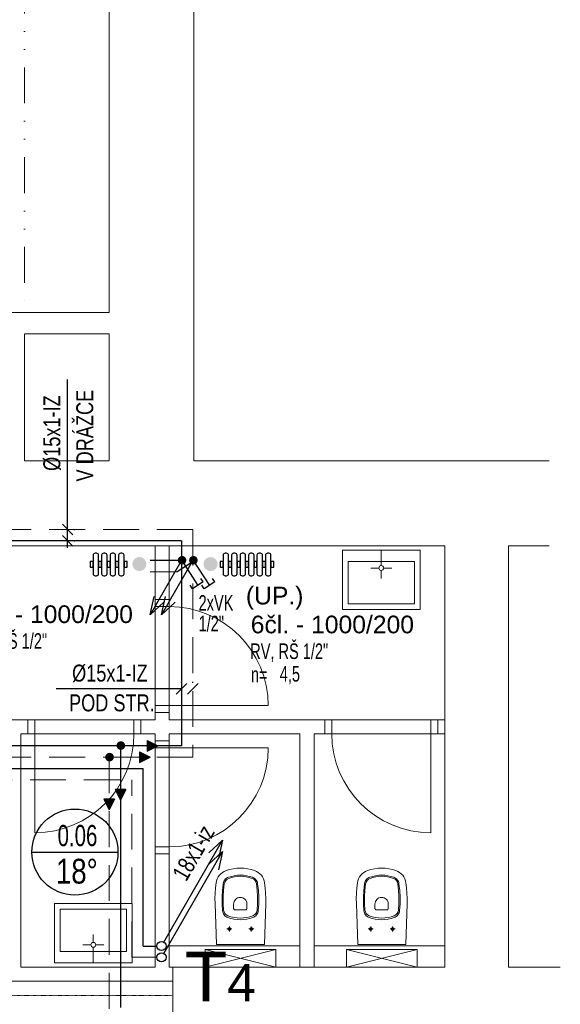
# Model space of a CAD drawing. Header units: millimetres. Extents: x 2424458 to 5109721, y -2781114 to -1335434.
# Tile 43 of 59: x 2571247 to 2575073, y -1390465 to -1383500. Entities that reach past the tile are written whole.
import ezdxf
from ezdxf.enums import TextEntityAlignment as Align

# ---------------------------------------------------------------- set-up
doc = ezdxf.new("R2010")
doc.units = ezdxf.units.MM
doc.header["$LTSCALE"] = 20
doc.header["$MEASUREMENT"] = 0
for name, pattern in [('Carkovana', [0.21, 0.15, -0.06]), ('Cerchovana 2 tecky', [0.33, 0.15, -0.06, 0, -0.06, 0, -0.06]), ('DASHED', [19.05, 12.7, -6.35]), ('DIVIDE', [31.75, 12.7, -6.35, 0, -6.35, 0, -6.35])]:
    doc.linetypes.add(name, pattern=pattern)
for name, color, linetype in [('ARMATURY', 2, 'Continuous'), ('KANALIZACE STÁV.', 2, 'Continuous'), ('KOTY', 2, 'Continuous'), ('ROZVODY', 6, 'Continuous'), ('slepák', 8, 'Continuous'), ('TZB_TOP rozvody', 6, 'Continuous'), ('UT', 6, 'Continuous'), ('Čísla místností', 7, 'Continuous')]:
    doc.layers.add(name, color=color, linetype=linetype)
doc.layers.add('TZB TEXT', color=3, linetype='Continuous', lineweight=18)
doc.styles.add('ARIEL', font='ARIAL.TTF')
doc.styles.add('ROMAN', font='ic-romans.shx')
doc.styles.add('ROMANS', font='ic-romans.shx', dxfattribs={"width": 0.8})
doc.styles.get("Standard").update_dxf_attribs({"font": 'ic-romans.shx', "width": 0.8})
doc.dimstyles.new('M50', dxfattribs={"dimtxt": 100, "dimasz": 60, "dimexe": 50, "dimexo": 150, "dimgap": 100, "dimtad": 1, "dimdec": 0, "dimzin": 0, "dimdsep": 46, "dimtxsty": 'Standard', "dimblk1": 'OBLIQUE', "dimblk2": 'OBLIQUE', "dimsah": 1, "dimcen": 0.09, "dimdle": 50, "dimclrd": 256, "dimclre": 256, "dimclrt": 256, "dimadec": 0, "dimazin": 0, "dimtfac": 1, "dimtdec": 0, "dimtofl": 0, "dimtmove": 1, "dimatfit": 3, "dimldrblk": 'OBLIQUE', "dimfxl": 1, "dimarcsym": 0})

# ---------------------------------------------------------------- blocks, each defined once
blk = doc.blocks.new('_OBLIQUE')
at = {"color": 0, "linetype": 'ByBlock'}
blk.add_line((-0.5, -0.5), (0.5, 0.5), dxfattribs=at)
blk = doc.blocks.new('*D792')
at = {"layer": 'Defpoints', "color": 0}
for p in [(2572392.7, -1388237.8), (2572472.7, -1388234.4), (2572472.7, -1388240.1)]:
    blk.add_point(p, dxfattribs=at)
at = {"layer": 'KOTY', "linetype": 'Continuous', "lineweight": -2}
for p, q in [((2572392.7, -1388187.8), (2572392.7, -1388184.4)), ((2572472.7, -1388190.1), (2572472.7, -1388184.4)), ((2572392.7, -1388234.4), (2571506.5, -1388234.4))]:
    blk.add_line(p, q, dxfattribs=at)
at = {"layer": 'KOTY', "lineweight": -2, "xscale": 75, "yscale": 75, "zscale": 75}
blk.add_blockref('_OBLIQUE', (2572392.7, -1388234.4), dxfattribs=at)
at = {"layer": 'KOTY', "lineweight": -2, "xscale": 75, "yscale": 75, "zscale": 75, "rotation": 180}
blk.add_blockref('_OBLIQUE', (2572472.7, -1388234.4), dxfattribs=at)
at = {"layer": 'KOTY', "lineweight": -3, "insert": (2571885.6, -1388124.4), "char_height": 120, "attachment_point": 5, "style": 'ROMANS'}
blk.add_mtext('%%c15x1-IZ', dxfattribs=at)
blk = doc.blocks.new('B')
at = {"layer": 'TZB_TOP rozvody', "lineweight": -3, "ltscale": 200}
blk.add_hatch(color=3, dxfattribs=at).paths.add_polyline_path([(32.4, 1.9, 1), (-28.8, 1.9, 1)])
blk.add_hatch(color=3, dxfattribs=at).paths.add_polyline_path([(32.4, 1.9, 1), (-28.8, 1.9, 1)])
blk = doc.blocks.new('*U789')
at = {"color": 0, "linetype": 'ByBlock', "lineweight": -2}
for p, q in [((0, 0), (140, 0)), ((140, 30), (120, 30)), ((140, 30), (140, -30)), ((140, -30), (120, -30))]:
    blk.add_line(p, q, dxfattribs=at)
blk = doc.blocks.new('*D805')
at = {"layer": 'Defpoints', "color": 0}
for p in [(2571581, -1387106.3), (2571586.8, -1387106.3), (2571583.3, -1387186.3)]:
    blk.add_point(p, dxfattribs=at)
at = {"layer": 'KOTY', "linetype": 'Continuous', "lineweight": -2}
for p, q in [((2571586.8, -1387106.3), (2571586.8, -1386045.4)), ((2571586.8, -1387236.3), (2571586.8, -1387056.3)), ((2571631, -1387106.3), (2571636.8, -1387106.3)), ((2571633.3, -1387186.3), (2571636.8, -1387186.3))]:
    blk.add_line(p, q, dxfattribs=at)
at = {"layer": 'KOTY', "lineweight": -2, "xscale": 75, "yscale": 75, "zscale": 75}
for p, rotation in [((2571586.8, -1387106.3), 270), ((2571586.8, -1387186.3), 90)]:
    blk.add_blockref('_OBLIQUE', p, dxfattribs=dict(at, rotation=rotation))
at = {"layer": 'KOTY', "lineweight": -3, "insert": (2571476.8, -1386424.6), "char_height": 120, "attachment_point": 5, "rotation": 90, "style": 'ROMANS'}
blk.add_mtext('%%c15x1-IZ', dxfattribs=at)
blk = doc.blocks.new('*U408', base_point=(16994.7, 17725.8))
at = {"linetype": 'ByBlock', "ltscale": 20}
blk.add_hatch(color=0, dxfattribs=at).paths.add_polyline_path([(16994.7, 17688.3), (17069.7, 17725.8), (16994.7, 17763.3)])
at = {"color": 0, "linetype": 'ByBlock', "lineweight": -2, "ltscale": 20}
for p, q in [((16994.7, 17688.3), (16994.7, 17763.3)), ((16994.7, 17763.3), (17069.7, 17725.8)), ((16994.7, 17688.3), (17069.7, 17725.8))]:
    blk.add_line(p, q, dxfattribs=at)

msp = doc.modelspace()

# ---------------------------------------------------------------- hatches: boundary and pattern name
at = {"layer": 'UT'}
for points in [[(2572094.2, -1387400.9, 1), (2572094.2, -1387300.9, 1)], [(2572597.7, -1387400.9, 1), (2572597.7, -1387300.9, 1)]]:
    msp.add_hatch(color=3, dxfattribs=at).paths.add_polyline_path(points)

# ---------------------------------------------------------------- linework, layer by layer
at = {"layer": 'KANALIZACE STÁV.', "linetype": 'Continuous'}
for p, q in [((2572378.5, -1387349.3), (2572170.4, -1387709.6)), ((2572458.5, -1387349.3), (2572250.4, -1387709.6)), ((2572170.4, -1387709.6), (2572199.5, -1387580.8)), ((2572250.4, -1387709.6), (2572279.5, -1387580.8)), ((2572170.4, -1387709.6), (2572267.5, -1387620)), ((2572250.4, -1387709.6), (2572347.5, -1387620)), ((2572266.9, -1390025.5), (2572683, -1389304.9)), ((2572683, -1389304.9), (2572585.9, -1389394.5)), ((2572683, -1389304.9), (2572653.9, -1389433.7)), ((2572266.9, -1390105.5), (2572683, -1389384.9)), ((2572683, -1389384.9), (2572585.9, -1389474.5)), ((2572683, -1389384.9), (2572653.9, -1389513.7))]:
    msp.add_line(p, q, dxfattribs=at)
at = {"layer": 'ROZVODY', "color": 2, "linetype": 'Continuous'}
for centre in [(2572250.7, -1390052.7), (2572250.7, -1390132.7)]:
    msp.add_circle(centre, 32.2, dxfattribs=at)
at = {"layer": 'slepák', "linetype": 'DIVIDE', "lineweight": 13, "transparency": 33554687}
msp.add_line((2571280.7, -1380661.7), (2571280.7, -1385571.7), dxfattribs=at)
at = {"layer": 'slepák', "linetype": 'Continuous', "lineweight": 13, "transparency": 33554687}
for p, q in [((2571880.7, -1380661.7), (2571880.7, -1385571.7)), ((2572480.7, -1380661.7), (2572480.7, -1386621.7)), ((2571880.7, -1385571.7), (2571130.7, -1385571.7)), ((2572480.7, -1386621.7), (2574993.7, -1386621.7)), ((2569135.7, -1387221.7), (2574255.7, -1387221.7)), ((2569135.7, -1387221.7), (2574255.7, -1387221.7)), ((2572205.7, -1387221.7), (2572205.7, -1387601.7)), ((2572205.7, -1387221.7), (2572305.7, -1387221.7)), ((2572205.7, -1387221.7), (2572205.7, -1387601.7)), ((2572205.7, -1387221.7), (2572305.7, -1387221.7)), ((2572305.7, -1387221.7), (2572305.7, -1387601.7)), ((2572305.7, -1387221.7), (2572305.7, -1387601.7)), ((2573530.4, -1387251.7), (2574081.1, -1387251.7)), ((2573530.4, -1387251.7), (2573530.4, -1387671.7)), ((2573805.7, -1387361.7), (2573805.7, -1387251.7)), ((2574081.1, -1387251.7), (2574081.1, -1387595.7)), ((2574081.1, -1387251.7), (2574081.1, -1387671.7)), ((2574255.7, -1390201.7), (2574255.7, -1387221.7)), ((2574255.7, -1390201.7), (2574255.7, -1387221.7)), ((2574705.7, -1390201.7), (2574705.7, -1387221.7)), ((2574705.7, -1387221.7), (2574993.7, -1387221.7)), ((2573570.4, -1387331.7), (2573570.4, -1387631.7)), ((2574041.1, -1387331.7), (2573570.4, -1387331.7)), ((2573788.5, -1387378.9), (2573731.8, -1387378.9)), ((2573822.9, -1387378.9), (2573879.6, -1387378.9)), ((2574041.1, -1387631.7), (2574041.1, -1387331.7)), ((2573805.7, -1387396.1), (2573805.7, -1387452.8)), ((2572205.7, -1387601.7), (2572305.7, -1387601.7)), ((2572205.7, -1387601.7), (2572305.7, -1387601.7)), ((2572205.7, -1387601.7), (2572205.7, -1388401.7)), ((2572305.7, -1387601.7), (2572305.7, -1388401.7)), ((2572205.7, -1387651.7), (2572305.7, -1387651.7)), ((2574081.1, -1387671.7), (2573530.4, -1387671.7)), ((2573570.4, -1387631.7), (2574041.1, -1387631.7)), ((2573005.7, -1388351.7), (2572205.7, -1388351.7)), ((2572205.7, -1388401.7), (2572305.7, -1388401.7)), ((2572205.7, -1388401.7), (2572205.7, -1388451.7)), ((2572205.7, -1388401.7), (2572305.7, -1388401.7)), ((2572205.7, -1388401.7), (2572205.7, -1388451.7)), ((2572305.7, -1388401.7), (2572305.7, -1388451.7)), ((2572305.7, -1388401.7), (2572305.7, -1388451.7)), ((2571305.7, -1388451.7), (2570005.7, -1388451.7)), ((2571305.7, -1388451.7), (2570005.7, -1388451.7)), ((2571305.7, -1388451.7), (2571305.7, -1388551.7)), ((2572105.7, -1388451.7), (2571305.7, -1388451.7)), ((2571305.7, -1388451.7), (2571305.7, -1388551.7)), ((2571355.7, -1389251.7), (2571355.7, -1388451.7)), ((2572055.7, -1388451.7), (2572055.7, -1388551.7)), ((2572105.7, -1388551.7), (2572105.7, -1388451.7)), ((2572205.7, -1388451.7), (2572105.7, -1388451.7)), ((2572105.7, -1388551.7), (2572105.7, -1388451.7)), ((2572205.7, -1388451.7), (2572105.7, -1388451.7)), ((2573405.7, -1388451.7), (2572305.7, -1388451.7)), ((2573405.7, -1388451.7), (2572305.7, -1388451.7)), ((2573405.7, -1388551.7), (2573405.7, -1388451.7)), ((2573405.7, -1388551.7), (2573405.7, -1388451.7)), ((2573405.7, -1388451.7), (2573405.7, -1388451.7)), ((2573405.7, -1388451.7), (2573405.7, -1388451.7)), ((2573405.7, -1388451.7), (2573405.7, -1388451.7)), ((2573405.7, -1388451.7), (2573405.7, -1388451.7)), ((2573405.7, -1388451.7), (2574205.7, -1388451.7)), ((2573455.7, -1388451.7), (2573455.7, -1388551.7)), ((2574155.7, -1389251.7), (2574155.7, -1388451.7)), ((2574205.7, -1388551.7), (2574205.7, -1388451.7)), ((2574205.7, -1388451.7), (2574255.7, -1388451.7)), ((2574205.7, -1388551.7), (2574205.7, -1388451.7)), ((2574205.7, -1388451.7), (2574255.7, -1388451.7)), ((2574255.7, -1388451.7), (2574255.7, -1388551.7)), ((2574255.7, -1388451.7), (2574255.7, -1388551.7)), ((2571255.7, -1388551.7), (2571255.7, -1390201.7)), ((2571305.7, -1388551.7), (2571255.7, -1388551.7)), ((2571255.7, -1388551.7), (2571255.7, -1390201.7)), ((2571305.7, -1388551.7), (2571255.7, -1388551.7)), ((2572105.7, -1388551.7), (2571305.7, -1388551.7)), ((2572205.7, -1388551.7), (2572105.7, -1388551.7)), ((2572205.7, -1388551.7), (2572105.7, -1388551.7)), ((2572205.7, -1388601.7), (2572205.7, -1388551.7)), ((2572205.7, -1388601.7), (2572205.7, -1388551.7)), ((2572305.7, -1388601.7), (2572305.7, -1388551.7)), ((2572305.7, -1388551.7), (2573230.7, -1388551.7)), ((2572305.7, -1388601.7), (2572305.7, -1388551.7)), ((2572305.7, -1388551.7), (2573230.7, -1388551.7)), ((2573230.7, -1388551.7), (2573230.7, -1390201.7)), ((2573230.7, -1388551.7), (2573230.7, -1390201.7)), ((2573330.7, -1388551.7), (2573405.7, -1388551.7)), ((2573330.7, -1388551.7), (2573330.7, -1390201.7)), ((2573330.7, -1388551.7), (2573405.7, -1388551.7)), ((2573330.7, -1388551.7), (2573330.7, -1390201.7)), ((2573405.7, -1388551.7), (2574205.7, -1388551.7)), ((2574205.7, -1388551.7), (2574255.7, -1388551.7)), ((2574205.7, -1388551.7), (2574255.7, -1388551.7)), ((2572305.7, -1388601.7), (2572205.7, -1388601.7)), ((2572305.7, -1388601.7), (2572205.7, -1388601.7)), ((2572205.7, -1389401.7), (2572205.7, -1388601.7)), ((2572305.7, -1389401.7), (2572305.7, -1388601.7)), ((2573005.7, -1388651.7), (2572205.7, -1388651.7)), ((2572205.7, -1389351.7), (2572305.7, -1389351.7)), ((2572305.7, -1389401.7), (2572205.7, -1389401.7)), ((2572205.7, -1389401.7), (2572205.7, -1390201.7)), ((2572305.7, -1389401.7), (2572205.7, -1389401.7)), ((2572205.7, -1389401.7), (2572205.7, -1390201.7)), ((2572305.7, -1389401.7), (2572305.7, -1390201.7)), ((2572305.7, -1389401.7), (2572305.7, -1390201.7)), ((2572652, -1389564.1), (2572660.4, -1389552.2)), ((2572660.4, -1389552.2), (2572670.5, -1389541.5)), ((2572670.5, -1389541.5), (2572681.8, -1389532.3)), ((2572681.8, -1389532.3), (2572694.3, -1389524.8)), ((2572694.3, -1389524.8), (2572707.8, -1389519)), ((2572707.8, -1389519), (2572732.4, -1389511.5)), ((2572732.4, -1389511.5), (2572757.6, -1389506.1)), ((2572757.6, -1389506.1), (2572783.2, -1389502.8)), ((2572766, -1389555.4), (2572787.4, -1389552.7)), ((2572783.2, -1389502.8), (2572809, -1389501.8)), ((2572787.4, -1389552.7), (2572808.9, -1389551.8)), ((2572809, -1389501.8), (2572808.4, -1389501.6)), ((2572808.4, -1389501.6), (2572834.1, -1389502.7)), ((2572808.9, -1389551.8), (2572830.5, -1389552.7)), ((2572830.5, -1389552.7), (2572851.8, -1389555.4)), ((2572834.1, -1389502.7), (2572859.7, -1389505.9)), ((2572859.7, -1389505.9), (2572884.9, -1389511.3)), ((2572884.9, -1389511.3), (2572909.6, -1389518.8)), ((2572909.6, -1389518.8), (2572923.1, -1389524.6)), ((2572923.1, -1389524.6), (2572935.7, -1389532.1)), ((2572935.7, -1389532.1), (2572947.2, -1389541.3)), ((2572947.2, -1389541.3), (2572957.3, -1389552)), ((2572957.3, -1389552), (2572965.8, -1389563.9)), ((2573652, -1389564.1), (2573660.4, -1389552.2)), ((2573660.4, -1389552.2), (2573670.5, -1389541.5)), ((2573670.5, -1389541.5), (2573681.8, -1389532.3)), ((2573681.8, -1389532.3), (2573694.3, -1389524.8)), ((2573694.3, -1389524.8), (2573707.8, -1389519)), ((2573707.8, -1389519), (2573732.4, -1389511.5)), ((2573732.4, -1389511.5), (2573757.6, -1389506.1)), ((2573757.6, -1389506.1), (2573783.2, -1389502.8)), ((2573766, -1389555.4), (2573787.4, -1389552.7)), ((2573783.2, -1389502.8), (2573809, -1389501.8)), ((2573787.4, -1389552.7), (2573808.9, -1389551.8)), ((2573809, -1389501.8), (2573808.4, -1389501.6)), ((2573808.4, -1389501.6), (2573834.1, -1389502.7)), ((2573808.9, -1389551.8), (2573830.5, -1389552.7)), ((2573830.5, -1389552.7), (2573851.8, -1389555.4)), ((2573834.1, -1389502.7), (2573859.7, -1389505.9)), ((2573859.7, -1389505.9), (2573884.9, -1389511.3)), ((2573884.9, -1389511.3), (2573909.6, -1389518.8)), ((2573909.6, -1389518.8), (2573923.1, -1389524.6)), ((2573923.1, -1389524.6), (2573935.7, -1389532.1)), ((2573935.7, -1389532.1), (2573947.2, -1389541.3)), ((2573947.2, -1389541.3), (2573957.3, -1389552)), ((2573957.3, -1389552), (2573965.8, -1389563.9)), ((2572632.9, -1389641.8), (2572637.3, -1389605.1)), ((2572637.3, -1389605.1), (2572640.3, -1389590.8)), ((2572640.3, -1389590.8), (2572645.2, -1389577)), ((2572645.2, -1389577), (2572652, -1389564.1)), ((2572681.5, -1389659.6), (2572686.8, -1389612)), ((2572686.8, -1389612), (2572688.4, -1389604.4)), ((2572688.4, -1389604.4), (2572691, -1389597.1)), ((2572689.6, -1389658.7), (2572694.8, -1389612.5)), ((2572691, -1389597.1), (2572694.6, -1389590.2)), ((2572694.6, -1389590.2), (2572699.1, -1389583.8)), ((2572694.8, -1389612.5), (2572698.3, -1389600)), ((2572698.3, -1389600), (2572705.1, -1389588.8)), ((2572699.1, -1389583.8), (2572704.5, -1389578.1)), ((2572704.5, -1389578.1), (2572710.5, -1389573.3)), ((2572705.1, -1389588.8), (2572714.7, -1389580)), ((2572710.5, -1389573.3), (2572717.2, -1389569.2)), ((2572714.7, -1389580), (2572726.3, -1389574)), ((2572717.2, -1389569.2), (2572724.4, -1389566.2)), ((2572724.4, -1389566.2), (2572745, -1389559.9)), ((2572726.3, -1389574), (2572746.4, -1389567.8)), ((2572745, -1389559.9), (2572766, -1389555.4)), ((2572746.4, -1389567.8), (2572767, -1389563.3)), ((2572767, -1389563.3), (2572787.9, -1389560.7)), ((2572787.9, -1389560.7), (2572808.9, -1389559.8)), ((2572808.9, -1389559.8), (2572830, -1389560.7)), ((2572830, -1389560.7), (2572850.9, -1389563.3)), ((2572850.9, -1389563.3), (2572871.4, -1389567.8)), ((2572851.8, -1389555.4), (2572872.9, -1389559.9)), ((2572871.4, -1389567.8), (2572891.6, -1389574)), ((2572872.9, -1389559.9), (2572893.5, -1389566.2)), ((2572891.6, -1389574), (2572903.2, -1389580)), ((2572893.5, -1389566.2), (2572900.7, -1389569.3)), ((2572900.7, -1389569.3), (2572907.3, -1389573.3)), ((2572903.2, -1389580), (2572912.7, -1389588.9)), ((2572907.3, -1389573.3), (2572913.4, -1389578.2)), ((2572912.7, -1389588.9), (2572919.5, -1389600)), ((2572913.4, -1389578.2), (2572918.7, -1389583.8)), ((2572918.7, -1389583.8), (2572923.3, -1389590.2)), ((2572919.5, -1389600), (2572923.1, -1389612.5)), ((2572923.1, -1389612.5), (2572928.2, -1389658.8)), ((2572923.3, -1389590.2), (2572926.9, -1389597.1)), ((2572926.9, -1389597.1), (2572929.5, -1389604.4)), ((2572929.5, -1389604.4), (2572931.1, -1389612.1)), ((2572931.1, -1389612.1), (2572936.3, -1389659.7)), ((2572931.1, -1389612.1), (2572931.1, -1389612.1)), ((2572965.8, -1389563.9), (2572972.6, -1389576.9)), ((2572972.6, -1389576.9), (2572977.6, -1389590.7)), ((2572977.6, -1389590.7), (2572980.6, -1389605.1)), ((2572980.6, -1389605.1), (2572984.9, -1389641.8)), ((2573632.9, -1389641.8), (2573637.3, -1389605.1)), ((2573637.3, -1389605.1), (2573640.3, -1389590.8)), ((2573640.3, -1389590.8), (2573645.2, -1389577)), ((2573645.2, -1389577), (2573652, -1389564.1)), ((2573681.5, -1389659.6), (2573686.8, -1389612)), ((2573686.8, -1389612), (2573688.4, -1389604.4)), ((2573688.4, -1389604.4), (2573691, -1389597.1)), ((2573689.6, -1389658.7), (2573694.8, -1389612.5)), ((2573691, -1389597.1), (2573694.6, -1389590.2)), ((2573694.6, -1389590.2), (2573699.1, -1389583.8)), ((2573694.8, -1389612.5), (2573698.3, -1389600)), ((2573698.3, -1389600), (2573705.1, -1389588.8)), ((2573699.1, -1389583.8), (2573704.5, -1389578.1)), ((2573704.5, -1389578.1), (2573710.5, -1389573.3)), ((2573705.1, -1389588.8), (2573714.7, -1389580)), ((2573710.5, -1389573.3), (2573717.2, -1389569.2)), ((2573714.7, -1389580), (2573726.3, -1389574)), ((2573717.2, -1389569.2), (2573724.4, -1389566.2)), ((2573724.4, -1389566.2), (2573745, -1389559.9)), ((2573726.3, -1389574), (2573746.4, -1389567.8)), ((2573745, -1389559.9), (2573766, -1389555.4)), ((2573746.4, -1389567.8), (2573767, -1389563.3)), ((2573767, -1389563.3), (2573787.9, -1389560.7)), ((2573787.9, -1389560.7), (2573808.9, -1389559.8)), ((2573808.9, -1389559.8), (2573830, -1389560.7)), ((2573830, -1389560.7), (2573850.9, -1389563.3)), ((2573850.9, -1389563.3), (2573871.4, -1389567.8)), ((2573851.8, -1389555.4), (2573872.9, -1389559.9)), ((2573871.4, -1389567.8), (2573891.6, -1389574)), ((2573872.9, -1389559.9), (2573893.5, -1389566.2)), ((2573891.6, -1389574), (2573903.2, -1389580)), ((2573893.5, -1389566.2), (2573900.7, -1389569.3)), ((2573900.7, -1389569.3), (2573907.3, -1389573.3)), ((2573903.2, -1389580), (2573912.7, -1389588.9)), ((2573907.3, -1389573.3), (2573913.4, -1389578.2)), ((2573912.7, -1389588.9), (2573919.5, -1389600)), ((2573913.4, -1389578.2), (2573918.7, -1389583.8)), ((2573918.7, -1389583.8), (2573923.3, -1389590.2)), ((2573919.5, -1389600), (2573923.1, -1389612.5)), ((2573923.1, -1389612.5), (2573928.2, -1389658.8)), ((2573923.3, -1389590.2), (2573926.9, -1389597.1)), ((2573926.9, -1389597.1), (2573929.5, -1389604.4)), ((2573929.5, -1389604.4), (2573931.1, -1389612.1)), ((2573931.1, -1389612.1), (2573936.3, -1389659.7)), ((2573931.1, -1389612.1), (2573931.1, -1389612.1)), ((2573965.8, -1389563.9), (2573972.6, -1389576.9)), ((2573972.6, -1389576.9), (2573977.6, -1389590.7)), ((2573977.6, -1389590.7), (2573980.6, -1389605.1)), ((2573980.6, -1389605.1), (2573984.9, -1389641.8)), ((2572629, -1389715.5), (2572630.2, -1389678.6)), ((2572630.2, -1389678.6), (2572632.9, -1389641.8)), ((2572679.1, -1389707.3), (2572681.5, -1389659.6)), ((2572687.2, -1389705.2), (2572689.6, -1389658.7)), ((2572928.2, -1389658.8), (2572930.7, -1389705.3)), ((2572936.3, -1389659.7), (2572938.7, -1389707.5)), ((2572984.9, -1389641.8), (2572987.7, -1389678.6)), ((2572987.7, -1389678.6), (2572988.9, -1389715.6)), ((2573629, -1389715.5), (2573630.2, -1389678.6)), ((2573630.2, -1389678.6), (2573632.9, -1389641.8)), ((2573679.1, -1389707.3), (2573681.5, -1389659.6)), ((2573687.2, -1389705.2), (2573689.6, -1389658.7)), ((2573928.2, -1389658.8), (2573930.7, -1389705.3)), ((2573936.3, -1389659.7), (2573938.7, -1389707.5)), ((2573984.9, -1389641.8), (2573987.7, -1389678.6)), ((2573987.7, -1389678.6), (2573988.9, -1389715.6)), ((2571492.9, -1390171.7), (2571492.9, -1389751.7)), ((2572043.6, -1389751.7), (2571492.9, -1389751.7)), ((2572043.6, -1390171.7), (2572043.6, -1389751.7)), ((2572629.4, -1389752.5), (2572629, -1389715.5)), ((2572638.9, -1390041.7), (2572629.4, -1389752.5)), ((2572679.5, -1389755.2), (2572679.1, -1389707.3)), ((2572682.8, -1389802.9), (2572679.5, -1389755.2)), ((2572687.4, -1389751.7), (2572687.2, -1389705.2)), ((2572690.4, -1389798.1), (2572687.4, -1389751.7)), ((2572761.4, -1389756.9), (2572762.1, -1389747.7)), ((2572761.4, -1389786.9), (2572761.4, -1389756.9)), ((2572762.1, -1389747.7), (2572764.6, -1389738.9)), ((2572764.6, -1389738.9), (2572768.7, -1389730.7)), ((2572768.7, -1389730.7), (2572774.4, -1389723.4)), ((2572774.4, -1389723.4), (2572781.5, -1389717.4)), ((2572781.5, -1389717.4), (2572789.5, -1389712.9)), ((2572789.5, -1389712.9), (2572798.2, -1389710)), ((2572798.2, -1389710), (2572807.4, -1389709)), ((2572807.4, -1389709), (2572816.6, -1389709.7)), ((2572816.6, -1389709.7), (2572825.4, -1389712.1)), ((2572825.4, -1389712.1), (2572833.7, -1389716.3)), ((2572833.7, -1389716.3), (2572840.9, -1389722)), ((2572840.9, -1389722), (2572846.9, -1389729)), ((2572846.9, -1389729), (2572851.4, -1389737.1)), ((2572851.4, -1389737.1), (2572854.3, -1389745.8)), ((2572854.3, -1389745.8), (2572855.4, -1389755)), ((2572855.4, -1389755), (2572855.4, -1389756.9)), ((2572855.4, -1389756.9), (2572855.4, -1389786.9)), ((2572930.4, -1389751.9), (2572927.5, -1389798.3)), ((2572930.7, -1389705.3), (2572930.4, -1389751.9)), ((2572938.3, -1389755.4), (2572935.1, -1389803.1)), ((2572938.7, -1389707.5), (2572938.3, -1389755.4)), ((2572988.4, -1389752.5), (2572978.9, -1390041.7)), ((2572988.9, -1389715.6), (2572988.4, -1389752.5)), ((2573629.4, -1389752.5), (2573629, -1389715.5)), ((2573638.9, -1390041.7), (2573629.4, -1389752.5)), ((2573679.5, -1389755.2), (2573679.1, -1389707.3)), ((2573682.8, -1389802.9), (2573679.5, -1389755.2)), ((2573687.4, -1389751.7), (2573687.2, -1389705.2)), ((2573690.4, -1389798.1), (2573687.4, -1389751.7)), ((2573761.4, -1389756.9), (2573762.1, -1389747.7)), ((2573761.4, -1389786.9), (2573761.4, -1389756.9)), ((2573762.1, -1389747.7), (2573764.6, -1389738.9)), ((2573764.6, -1389738.9), (2573768.7, -1389730.7)), ((2573768.7, -1389730.7), (2573774.4, -1389723.4)), ((2573774.4, -1389723.4), (2573781.5, -1389717.4)), ((2573781.5, -1389717.4), (2573789.5, -1389712.9)), ((2573789.5, -1389712.9), (2573798.2, -1389710)), ((2573798.2, -1389710), (2573807.4, -1389709)), ((2573807.4, -1389709), (2573816.6, -1389709.7)), ((2573816.6, -1389709.7), (2573825.4, -1389712.1)), ((2573825.4, -1389712.1), (2573833.7, -1389716.3)), ((2573833.7, -1389716.3), (2573840.9, -1389722)), ((2573840.9, -1389722), (2573846.9, -1389729)), ((2573846.9, -1389729), (2573851.4, -1389737.1)), ((2573851.4, -1389737.1), (2573854.3, -1389745.8)), ((2573854.3, -1389745.8), (2573855.4, -1389755)), ((2573855.4, -1389755), (2573855.4, -1389756.9)), ((2573855.4, -1389756.9), (2573855.4, -1389786.9)), ((2573930.4, -1389751.9), (2573927.5, -1389798.3)), ((2573930.7, -1389705.3), (2573930.4, -1389751.9)), ((2573938.3, -1389755.4), (2573935.1, -1389803.1)), ((2573938.7, -1389707.5), (2573938.3, -1389755.4)), ((2573988.4, -1389752.5), (2573978.9, -1390041.7)), ((2573988.9, -1389715.6), (2573988.4, -1389752.5)), ((2571532.9, -1390091.7), (2571532.9, -1389791.7)), ((2571532.9, -1389791.7), (2572003.6, -1389791.7)), ((2572003.6, -1389791.7), (2572003.6, -1390091.7)), ((2572043.6, -1390171.7), (2572043.6, -1389827.7)), ((2572684.1, -1389810.8), (2572682.8, -1389802.9)), ((2572686.5, -1389818.4), (2572684.1, -1389810.8)), ((2572690, -1389825.6), (2572686.5, -1389818.4)), ((2572694.4, -1389832.2), (2572690, -1389825.6)), ((2572693.4, -1389811), (2572690.4, -1389798.1)), ((2572699.9, -1389822.7), (2572693.4, -1389811)), ((2572709.4, -1389832.1), (2572699.9, -1389822.7)), ((2572762.1, -1389790.7), (2572761.4, -1389786.9)), ((2572764.3, -1389793.9), (2572762.1, -1389790.7)), ((2572767.6, -1389796.1), (2572764.3, -1389793.9)), ((2572771.4, -1389796.9), (2572767.6, -1389796.1)), ((2572845.4, -1389796.9), (2572771.4, -1389796.9)), ((2572771.4, -1389796.9), (2572771.4, -1389796.9)), ((2572849.2, -1389796.1), (2572845.4, -1389796.9)), ((2572852.5, -1389793.9), (2572849.2, -1389796.1)), ((2572854.6, -1389790.7), (2572852.5, -1389793.9)), ((2572855.4, -1389786.9), (2572854.6, -1389790.7)), ((2572917.8, -1389823), (2572908.3, -1389832.4)), ((2572924.4, -1389811.3), (2572917.8, -1389823)), ((2572927.8, -1389825.9), (2572923.3, -1389832.5)), ((2572927.5, -1389798.3), (2572924.4, -1389811.3)), ((2572927.5, -1389798.3), (2572927.5, -1389798.3)), ((2572931.3, -1389818.7), (2572927.8, -1389825.9)), ((2572933.7, -1389811), (2572931.3, -1389818.7)), ((2572935.1, -1389803.1), (2572933.7, -1389811)), ((2573684.1, -1389810.8), (2573682.8, -1389802.9)), ((2573686.5, -1389818.4), (2573684.1, -1389810.8)), ((2573690, -1389825.6), (2573686.5, -1389818.4)), ((2573694.4, -1389832.2), (2573690, -1389825.6)), ((2573693.4, -1389811), (2573690.4, -1389798.1)), ((2573699.9, -1389822.7), (2573693.4, -1389811)), ((2573709.4, -1389832.1), (2573699.9, -1389822.7)), ((2573762.1, -1389790.7), (2573761.4, -1389786.9)), ((2573764.3, -1389793.9), (2573762.1, -1389790.7)), ((2573767.6, -1389796.1), (2573764.3, -1389793.9)), ((2573771.4, -1389796.9), (2573767.6, -1389796.1)), ((2573845.4, -1389796.9), (2573771.4, -1389796.9)), ((2573771.4, -1389796.9), (2573771.4, -1389796.9)), ((2573849.2, -1389796.1), (2573845.4, -1389796.9)), ((2573852.5, -1389793.9), (2573849.2, -1389796.1)), ((2573854.6, -1389790.7), (2573852.5, -1389793.9)), ((2573855.4, -1389786.9), (2573854.6, -1389790.7)), ((2573917.8, -1389823), (2573908.3, -1389832.4)), ((2573924.4, -1389811.3), (2573917.8, -1389823)), ((2573927.8, -1389825.9), (2573923.3, -1389832.5)), ((2573927.5, -1389798.3), (2573924.4, -1389811.3)), ((2573927.5, -1389798.3), (2573927.5, -1389798.3)), ((2573931.3, -1389818.7), (2573927.8, -1389825.9)), ((2573933.7, -1389811), (2573931.3, -1389818.7)), ((2573935.1, -1389803.1), (2573933.7, -1389811)), ((2572699.8, -1389838.2), (2572694.4, -1389832.2)), ((2572705.9, -1389843.4), (2572699.8, -1389838.2)), ((2572712.6, -1389847.6), (2572705.9, -1389843.4)), ((2572721.1, -1389838.5), (2572709.4, -1389832.1)), ((2572719.9, -1389850.9), (2572712.6, -1389847.6)), ((2572741.5, -1389857.7), (2572719.9, -1389850.9)), ((2572742.4, -1389845.5), (2572721.1, -1389838.5)), ((2572763.7, -1389862.7), (2572741.5, -1389857.7)), ((2572764.2, -1389850.6), (2572742.4, -1389845.5)), ((2572786.1, -1389865.7), (2572763.7, -1389862.7)), ((2572786.4, -1389853.6), (2572764.2, -1389850.6)), ((2572808.8, -1389866.7), (2572786.1, -1389865.7)), ((2572808.8, -1389854.7), (2572786.4, -1389853.6)), ((2572831.2, -1389853.7), (2572808.8, -1389854.7)), ((2572831.5, -1389865.7), (2572808.8, -1389866.7)), ((2572853.4, -1389850.7), (2572831.2, -1389853.7)), ((2572853.9, -1389862.8), (2572831.5, -1389865.7)), ((2572875.3, -1389845.7), (2572853.4, -1389850.7)), ((2572876.1, -1389857.9), (2572853.9, -1389862.8)), ((2572896.6, -1389838.8), (2572875.3, -1389845.7)), ((2572897.7, -1389851.2), (2572876.1, -1389857.9)), ((2572908.3, -1389832.4), (2572896.6, -1389838.8)), ((2572905.1, -1389847.9), (2572897.7, -1389851.2)), ((2572911.8, -1389843.7), (2572905.1, -1389847.9)), ((2572918, -1389838.5), (2572911.8, -1389843.7)), ((2572923.3, -1389832.5), (2572918, -1389838.5)), ((2573699.8, -1389838.2), (2573694.4, -1389832.2)), ((2573705.9, -1389843.4), (2573699.8, -1389838.2)), ((2573712.6, -1389847.6), (2573705.9, -1389843.4)), ((2573721.1, -1389838.5), (2573709.4, -1389832.1)), ((2573719.9, -1389850.9), (2573712.6, -1389847.6)), ((2573741.5, -1389857.7), (2573719.9, -1389850.9)), ((2573742.4, -1389845.5), (2573721.1, -1389838.5)), ((2573763.7, -1389862.7), (2573741.5, -1389857.7)), ((2573764.2, -1389850.6), (2573742.4, -1389845.5)), ((2573786.1, -1389865.7), (2573763.7, -1389862.7)), ((2573786.4, -1389853.6), (2573764.2, -1389850.6)), ((2573808.8, -1389866.7), (2573786.1, -1389865.7)), ((2573808.8, -1389854.7), (2573786.4, -1389853.6)), ((2573831.2, -1389853.7), (2573808.8, -1389854.7)), ((2573831.5, -1389865.7), (2573808.8, -1389866.7)), ((2573853.4, -1389850.7), (2573831.2, -1389853.7)), ((2573853.9, -1389862.8), (2573831.5, -1389865.7)), ((2573875.3, -1389845.7), (2573853.4, -1389850.7)), ((2573876.1, -1389857.9), (2573853.9, -1389862.8)), ((2573896.6, -1389838.8), (2573875.3, -1389845.7)), ((2573897.7, -1389851.2), (2573876.1, -1389857.9)), ((2573908.3, -1389832.4), (2573896.6, -1389838.8)), ((2573905.1, -1389847.9), (2573897.7, -1389851.2)), ((2573911.8, -1389843.7), (2573905.1, -1389847.9)), ((2573918, -1389838.5), (2573911.8, -1389843.7)), ((2573923.3, -1389832.5), (2573918, -1389838.5)), ((2571768.2, -1390027.3), (2571768.2, -1389970.6)), ((2572731.4, -1389932), (2572713.8, -1389932)), ((2572722.8, -1389932), (2572723.4, -1389928.7)), ((2572723.4, -1389935.3), (2572722.8, -1389932)), ((2572723.4, -1389928.7), (2572725.3, -1389925.9)), ((2572725.3, -1389938.1), (2572723.4, -1389935.3)), ((2572725.3, -1389925.9), (2572728.1, -1389924.1)), ((2572728.1, -1389940), (2572725.3, -1389938.1)), ((2572728.1, -1389924.1), (2572731.4, -1389923.4)), ((2572731.4, -1389940.6), (2572728.1, -1389940)), ((2572731.4, -1389914.4), (2572731.4, -1389932)), ((2572731.4, -1389923.4), (2572734.7, -1389924.1)), ((2572731.4, -1389932), (2572731.4, -1389949.6)), ((2572749, -1389932), (2572731.4, -1389932)), ((2572734.7, -1389940), (2572731.4, -1389940.6)), ((2572734.7, -1389924.1), (2572737.5, -1389925.9)), ((2572737.4, -1389938.2), (2572734.7, -1389940)), ((2572739.3, -1389935.4), (2572737.4, -1389938.2)), ((2572737.5, -1389925.9), (2572739.4, -1389928.7)), ((2572740, -1389932.2), (2572739.3, -1389935.4)), ((2572739.4, -1389928.7), (2572740, -1389932)), ((2572740, -1389932), (2572740, -1389932.2)), ((2572886.4, -1389932), (2572868.8, -1389932)), ((2572877.8, -1389932), (2572878.4, -1389928.7)), ((2572878.4, -1389935.3), (2572877.8, -1389932)), ((2572878.4, -1389928.7), (2572880.3, -1389925.9)), ((2572880.3, -1389938.1), (2572878.4, -1389935.3)), ((2572880.3, -1389925.9), (2572883.1, -1389924.1)), ((2572883.1, -1389940), (2572880.3, -1389938.1)), ((2572883.1, -1389924.1), (2572886.4, -1389923.4)), ((2572886.4, -1389940.6), (2572883.1, -1389940)), ((2572886.4, -1389914.4), (2572886.4, -1389932)), ((2572886.4, -1389923.4), (2572889.7, -1389924.1)), ((2572886.4, -1389932), (2572886.4, -1389949.6)), ((2572904, -1389932), (2572886.4, -1389932)), ((2572889.7, -1389940), (2572886.4, -1389940.6)), ((2572889.7, -1389924.1), (2572892.5, -1389925.9)), ((2572892.4, -1389938.2), (2572889.7, -1389940)), ((2572894.3, -1389935.4), (2572892.4, -1389938.2)), ((2572892.5, -1389925.9), (2572894.4, -1389928.7)), ((2572895, -1389932.2), (2572894.3, -1389935.4)), ((2572894.4, -1389928.7), (2572895, -1389932)), ((2572895, -1389932), (2572895, -1389932.2)), ((2573731.4, -1389932), (2573713.8, -1389932)), ((2573722.8, -1389932), (2573723.4, -1389928.7)), ((2573723.4, -1389935.3), (2573722.8, -1389932)), ((2573723.4, -1389928.7), (2573725.3, -1389925.9)), ((2573725.3, -1389938.1), (2573723.4, -1389935.3)), ((2573725.3, -1389925.9), (2573728.1, -1389924.1)), ((2573728.1, -1389940), (2573725.3, -1389938.1)), ((2573728.1, -1389924.1), (2573731.4, -1389923.4)), ((2573731.4, -1389940.6), (2573728.1, -1389940)), ((2573731.4, -1389914.4), (2573731.4, -1389932)), ((2573731.4, -1389923.4), (2573734.7, -1389924.1)), ((2573731.4, -1389932), (2573731.4, -1389949.6)), ((2573749, -1389932), (2573731.4, -1389932)), ((2573734.7, -1389940), (2573731.4, -1389940.6)), ((2573734.7, -1389924.1), (2573737.5, -1389925.9)), ((2573737.4, -1389938.2), (2573734.7, -1389940)), ((2573739.3, -1389935.4), (2573737.4, -1389938.2)), ((2573737.5, -1389925.9), (2573739.4, -1389928.7)), ((2573740, -1389932.2), (2573739.3, -1389935.4)), ((2573739.4, -1389928.7), (2573740, -1389932)), ((2573740, -1389932), (2573740, -1389932.2)), ((2573886.4, -1389932), (2573868.8, -1389932)), ((2573877.8, -1389932), (2573878.4, -1389928.7)), ((2573878.4, -1389935.3), (2573877.8, -1389932)), ((2573878.4, -1389928.7), (2573880.3, -1389925.9)), ((2573880.3, -1389938.1), (2573878.4, -1389935.3)), ((2573880.3, -1389925.9), (2573883.1, -1389924.1)), ((2573883.1, -1389940), (2573880.3, -1389938.1)), ((2573883.1, -1389924.1), (2573886.4, -1389923.4)), ((2573886.4, -1389940.6), (2573883.1, -1389940)), ((2573886.4, -1389914.4), (2573886.4, -1389932)), ((2573886.4, -1389923.4), (2573889.7, -1389924.1)), ((2573886.4, -1389932), (2573886.4, -1389949.6)), ((2573904, -1389932), (2573886.4, -1389932)), ((2573889.7, -1389940), (2573886.4, -1389940.6)), ((2573889.7, -1389924.1), (2573892.5, -1389925.9)), ((2573892.4, -1389938.2), (2573889.7, -1389940)), ((2573894.3, -1389935.4), (2573892.4, -1389938.2)), ((2573892.5, -1389925.9), (2573894.4, -1389928.7)), ((2573895, -1389932.2), (2573894.3, -1389935.4)), ((2573894.4, -1389928.7), (2573895, -1389932)), ((2573895, -1389932), (2573895, -1389932.2)), ((2572003.6, -1390091.7), (2571532.9, -1390091.7)), ((2571751, -1390044.5), (2571694.3, -1390044.5)), ((2571768.2, -1390061.7), (2571768.2, -1390171.7)), ((2571785.4, -1390044.5), (2571842.1, -1390044.5)), ((2573230.7, -1390051.7), (2572305.7, -1390051.7)), ((2573230.7, -1390051.7), (2572305.7, -1390051.7)), ((2573058.9, -1390076.7, 0), (2572558.9, -1390076.7, 0)), ((2572558.9, -1390076.7), (2572558.9, -1390201.7)), ((2572558.9, -1390201.7), (2573058.9, -1390076.7)), ((2572558.9, -1390076.7), (2573058.9, -1390201.7)), ((2572978.9, -1390041.7), (2572638.9, -1390041.7)), ((2573058.9, -1390076.7), (2573058.9, -1390201.7)), ((2574255.7, -1390051.7), (2573330.7, -1390051.7)), ((2574255.7, -1390051.7), (2573330.7, -1390051.7)), ((2574058.9, -1390076.7, 0), (2573558.9, -1390076.7, 0)), ((2573558.9, -1390076.7), (2573558.9, -1390201.7)), ((2573558.9, -1390201.7), (2574058.9, -1390076.7)), ((2573558.9, -1390076.7), (2574058.9, -1390201.7)), ((2573978.9, -1390041.7), (2573638.9, -1390041.7)), ((2574058.9, -1390076.7), (2574058.9, -1390201.7)), ((2571492.9, -1390171.7), (2572043.6, -1390171.7)), ((2572205.7, -1390201.7), (2571255.7, -1390201.7)), ((2572205.7, -1390201.7), (2571255.7, -1390201.7)), ((2572330.7, -1390201.7), (2572305.7, -1390201.7)), ((2572330.7, -1390201.7), (2572305.7, -1390201.7)), ((2572330.7, -1390201.7), (2572330.7, -1390301.7)), ((2574255.7, -1390201.7), (2572330.7, -1390201.7)), ((2572330.7, -1390301.7), (2572330.7, -1390201.7)), ((2572330.7, -1390201.7), (2572330.7, -1390301.7)), ((2574255.7, -1390201.7), (2572330.7, -1390201.7)), ((2572330.7, -1390301.7), (2572330.7, -1390201.7)), ((2573058.9, -1390201.7, 0), (2572558.9, -1390201.7, 0)), ((2573230.7, -1390201.7), (2573330.7, -1390201.7)), ((2573230.7, -1390201.7), (2573330.7, -1390201.7)), ((2574058.9, -1390201.7, 0), (2573558.9, -1390201.7, 0)), ((2574705.7, -1390201.7), (2575072.6, -1390201.7)), ((2572330.7, -1390301.7), (2569055.7, -1390301.7)), ((2572330.7, -1390301.7), (2569055.7, -1390301.7)), ((2572330.7, -1391221.7), (2572330.7, -1390301.7))]:
    msp.add_line(p, q, dxfattribs=at)
at = {"layer": 'slepák', "linetype": 'Carkovana', "lineweight": 13, "transparency": 33554687}
for p, q in [((2571280.7, -1385721.7), (2571880.7, -1385721.7)), ((2571280.7, -1386621.7), (2571280.7, -1385721.7)), ((2571880.7, -1385721.7), (2571880.7, -1386621.7)), ((2571880.7, -1386621.7), (2571280.7, -1386621.7))]:
    msp.add_line(p, q, dxfattribs=at)
at = {"layer": 'slepák', "linetype": 'Cerchovana 2 tecky', "lineweight": 13, "transparency": 33554687}
msp.add_line((2572330.7, -1390401.7), (2567865.7, -1390401.7), dxfattribs=at)
msp.add_line((2572330.7, -1390401.7), (2567865.7, -1390401.7), dxfattribs=at)
at = {"layer": 'slepák', "linetype": 'Continuous', "lineweight": 13, "transparency": 33554687}
msp.add_lwpolyline([(2573405.7, -1388451.7), (2573405.7, -1388451.7)], close=True, dxfattribs=at)
msp.add_lwpolyline([(2573405.7, -1388451.7), (2573405.7, -1388451.7)], close=True, dxfattribs=at)
for centre, radius, start, end in [((2573805.7, -1387378.9), 17.2, 0, 359.99998), ((2572305.7, -1388351.7), 700, 0, 90), ((2571355.7, -1388551.7), 700, 270, 0), ((2574155.7, -1388551.7), 700, 180, 270), ((2572305.7, -1388651.7), 700, 270, 0), ((2571768.2, -1390044.5), 17.2, 0.00002, 0)]:
    msp.add_arc(centre, radius, start, end, dxfattribs=at)
at = {"layer": 'TZB_TOP rozvody', "linetype": 'DASHED', "lineweight": 9}
for p, q in [((2572472.7, -1387106.3), (2570390.5, -1387106.3)), ((2572472.7, -1387106.3), (2572472.7, -1388716.4)), ((2572394, -1387344.8), (2572394, -1387446.1)), ((2572360.5, -1387406.4), (2572170.5, -1387406.4)), ((2572472.7, -1388716.4), (2566685.2, -1388716.4)), ((2571881.1, -1388718), (2571881.1, -1390566.6)), ((2566748.5, -1388876.4), (2572041.1, -1388876.4)), ((2572041.1, -1390132.7), (2572041.1, -1388876.4)), ((2572041.1, -1390132.7), (2572218.5, -1390132.7))]:
    msp.add_line(p, q, dxfattribs=at)
at = {"layer": 'UT', "lineweight": -3}
for p, q in [((2572392.7, -1387186.3), (2570310.5, -1387186.3)), ((2572392.7, -1387186.3), (2572392.7, -1388636.4)), ((2572371.8, -1387326.4), (2572170, -1387326.4)), ((2572474, -1387333.9), (2572360.5, -1387406.4)), ((2572392.7, -1388636.4), (2566652.4, -1388636.4)), ((2571961.1, -1388634), (2571961.1, -1390486.6)), ((2566748.5, -1388796.4), (2572121.1, -1388796.4)), ((2572121.1, -1390052.7), (2572121.1, -1388796.4)), ((2572121.1, -1390052.7), (2572218.5, -1390052.7))]:
    msp.add_line(p, q, dxfattribs=at)
at = {"layer": 'UT', "color": 2}
msp.add_line((2571333.2, -1389388.4), (2571942.8, -1389388.4), dxfattribs=at)
at = {"layer": 'UT', "color": 1}
for points in [[(2571766.9, -1387288.9), (2571766.9, -1387418.9, 0.414214), (2571781.9, -1387433.9), (2571790.9, -1387433.9, 0.414214), (2571805.9, -1387418.9), (2571805.9, -1387288.9, 0.414214), (2571790.9, -1387273.9), (2571781.9, -1387273.9, 0.414214)], [(2571826.9, -1387288.9), (2571826.9, -1387418.9, 0.414214), (2571841.9, -1387433.9), (2571850.9, -1387433.9, 0.414214), (2571865.9, -1387418.9), (2571865.9, -1387288.9, 0.414214), (2571850.9, -1387273.9), (2571841.9, -1387273.9, 0.414214)], [(2571886.9, -1387288.9), (2571886.9, -1387418.9, 0.414214), (2571901.9, -1387433.9), (2571910.9, -1387433.9, 0.414214), (2571925.9, -1387418.9), (2571925.9, -1387288.9, 0.414214), (2571910.9, -1387273.9), (2571901.9, -1387273.9, 0.414214)], [(2571946.9, -1387288.9), (2571946.9, -1387418.9, 0.414214), (2571961.9, -1387433.9), (2571970.9, -1387433.9, 0.414214), (2571985.9, -1387418.9), (2571985.9, -1387288.9, 0.414214), (2571970.9, -1387273.9), (2571961.9, -1387273.9, 0.414214)], [(2572686.4, -1387288.9), (2572686.4, -1387418.9, 0.414214), (2572701.4, -1387433.9), (2572710.4, -1387433.9, 0.414214), (2572725.4, -1387418.9), (2572725.4, -1387288.9, 0.414214), (2572710.4, -1387273.9), (2572701.4, -1387273.9, 0.414214)], [(2572746.4, -1387288.9), (2572746.4, -1387418.9, 0.414214), (2572761.4, -1387433.9), (2572770.4, -1387433.9, 0.414214), (2572785.4, -1387418.9), (2572785.4, -1387288.9, 0.414214), (2572770.4, -1387273.9), (2572761.4, -1387273.9, 0.414214)], [(2572806.4, -1387288.9), (2572806.4, -1387418.9, 0.414214), (2572821.4, -1387433.9), (2572830.4, -1387433.9, 0.414214), (2572845.4, -1387418.9), (2572845.4, -1387288.9, 0.414214), (2572830.4, -1387273.9), (2572821.4, -1387273.9, 0.414214)], [(2572866.4, -1387288.9), (2572866.4, -1387418.9, 0.414214), (2572881.4, -1387433.9), (2572890.4, -1387433.9, 0.414214), (2572905.4, -1387418.9), (2572905.4, -1387288.9, 0.414214), (2572890.4, -1387273.9), (2572881.4, -1387273.9, 0.414214)], [(2572926.4, -1387288.9), (2572926.4, -1387418.9, 0.414214), (2572941.4, -1387433.9), (2572950.4, -1387433.9, 0.414214), (2572965.4, -1387418.9), (2572965.4, -1387288.9, 0.414214), (2572950.4, -1387273.9), (2572941.4, -1387273.9, 0.414214)], [(2572986.4, -1387288.9), (2572986.4, -1387418.9, 0.414214), (2573001.4, -1387433.9), (2573010.4, -1387433.9, 0.414214), (2573025.4, -1387418.9), (2573025.4, -1387288.9, 0.414214), (2573010.4, -1387273.9), (2573001.4, -1387273.9, 0.414214)]]:
    msp.add_lwpolyline(points, format="xyb", close=True, dxfattribs=at)
for points in [[(2571745.9, -1387333.9), (2571745.9, -1387373.9), (2571766.9, -1387373.9), (2571766.9, -1387333.9)], [(2571805.9, -1387333.9), (2571805.9, -1387373.9), (2571826.9, -1387373.9), (2571826.9, -1387333.9)], [(2571865.9, -1387333.9), (2571865.9, -1387373.9), (2571886.9, -1387373.9), (2571886.9, -1387333.9)], [(2571925.9, -1387333.9), (2571925.9, -1387373.9), (2571946.9, -1387373.9), (2571946.9, -1387333.9)], [(2571985.9, -1387333.9), (2571985.9, -1387373.9), (2572006.9, -1387373.9), (2572006.9, -1387333.9)], [(2572665.4, -1387333.9), (2572665.4, -1387373.9), (2572686.4, -1387373.9), (2572686.4, -1387333.9)], [(2572725.4, -1387333.9), (2572725.4, -1387373.9), (2572746.4, -1387373.9), (2572746.4, -1387333.9)], [(2572785.4, -1387333.9), (2572785.4, -1387373.9), (2572806.4, -1387373.9), (2572806.4, -1387333.9)], [(2572845.4, -1387333.9), (2572845.4, -1387373.9), (2572866.4, -1387373.9), (2572866.4, -1387333.9)], [(2572905.4, -1387333.9), (2572905.4, -1387373.9), (2572926.4, -1387373.9), (2572926.4, -1387333.9)], [(2572965.4, -1387333.9), (2572965.4, -1387373.9), (2572986.4, -1387373.9), (2572986.4, -1387333.9)], [(2573025.4, -1387333.9), (2573025.4, -1387373.9), (2573046.4, -1387373.9), (2573046.4, -1387333.9)]]:
    msp.add_lwpolyline(points, close=True, dxfattribs=at)
at = {"layer": 'UT', "color": 2}
msp.add_circle((2571638, -1389388.4), 304.8, dxfattribs=at)

# ---------------------------------------------------------------- block references
at = {"layer": 'KANALIZACE STÁV.', "linetype": 'Continuous', "xscale": 1.5, "yscale": 1.5, "zscale": 1.5, "rotation": 303.0031006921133}
for p in [(2572393.8, -1387325.5), (2572475.9, -1387325.5)]:
    msp.add_blockref('*U789', p, dxfattribs=at)
at = {"layer": 'TZB_TOP rozvody', "color": 3, "lineweight": -3, "ltscale": 200, "xscale": -1}
for p, rotation in [((2572148.8, -1388636.4), 180.0014850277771), ((2572095.7, -1388716.4), 180.0014850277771), ((2571961.1, -1388945.8), 90.00148502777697), ((2571881.1, -1389013.7), 90.00148502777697)]:
    msp.add_blockref('*U408', p, dxfattribs=dict(at, rotation=rotation))
at = {"layer": 'UT', "lineweight": -3, "xscale": -1, "rotation": 180}
for p in [(2572394.6, -1387322.1), (2572474.6, -1387322.1), (2571961.4, -1388633), (2571881.4, -1388714.7)]:
    msp.add_blockref('B', p, dxfattribs=at)

# ---------------------------------------------------------------- texts
at = {"layer": 'ARMATURY', "color": 3, "style": 'ARIEL', "width": 0.8}
msp.add_text('18°', height=175, dxfattribs=at).set_placement((2571503.7, -1389663.5), align=Align.BOTTOM_LEFT)
at = {"layer": 'KOTY', "lineweight": -3, "insert": (2571708.6, -1386442.5), "char_height": 120, "width": 748.571, "attachment_point": 5, "rotation": 90, "style": 'ROMANS'}
msp.add_mtext('V DRÁŽCE', dxfattribs=at)
at = {"layer": 'KOTY', "lineweight": -3, "insert": (2571899.7, -1388333.6), "char_height": 120, "width": 748.571, "attachment_point": 5, "style": 'ROMANS'}
msp.add_mtext('POD STR.', dxfattribs=at)
at = {"layer": 'KOTY', "linetype": 'Continuous', "insert": (2572477.8, -1389393.6), "char_height": 120, "width": 745.143, "attachment_point": 5, "rotation": 60.0042, "style": 'ROMANS'}
msp.add_mtext('18x1-iz', dxfattribs=at)
at = {"layer": 'TZB TEXT', "style": 'ARIEL'}
for s, p in [('(UP.)', (2572847.6, -1387674)), ('4čl. - 1000/200', (2570893.3, -1387805.6)), ('6čl. - 1000/200', (2572882.2, -1387878.2))]:
    msp.add_text(s, height=125, dxfattribs=at).set_placement(p, align=Align.BOTTOM_LEFT)
at = {"layer": 'TZB TEXT', "style": 'ROMAN', "width": 0.7}
for s, p in [('2xVK ', (2572513.3, -1387713.6)), ('1/2"', (2572513.3, -1387859.5)), ('RV, RŠ 1/2"', (2570889.6, -1387982.9)), ('RV, RŠ 1/2"', (2572878.5, -1388055.5)), ('4,5', (2573087.7, -1388215.3)), ('n=', (2572883.2, -1388220.8))]:
    msp.add_text(s, height=110, dxfattribs=at).set_placement(p, align=Align.BOTTOM_LEFT)
at = {"layer": 'TZB TEXT', "insert": (2572416.5, -1390093.5), "char_height": 350, "width": 565.2, "attachment_point": 1, "style": 'ARIEL'}
msp.add_mtext('{\\fArial|b0|i0|c238|p34;T\\H0.75x;4}', dxfattribs=at)
at = {"layer": 'Čísla místností', "color": 7, "insert": (2571515.6, -1389348.6), "char_height": 150, "attachment_point": 7, "style": 'ARIEL'}
msp.add_mtext('\\W0.69;0.06', dxfattribs=at)

# ---------------------------------------------------------------- dimensions: what is measured, and where the dimension line sits
at = {"layer": 'KOTY', "linetype": 'Continuous', "lineweight": -3}
dim = msp.add_linear_dim(base=(2571586.8, -1387106.3), p1=(2571583.3, -1387186.3), p2=(2571581, -1387106.3), angle=90, text='%%c15x1-IZ', dimstyle='M50', override={"dimscale": 1, "dimtxt": 120, "dimasz": 75, "dimexe": 50, "dimexo": 50, "dimgap": 50, "dimtxsty": 'ROMANS'}, dxfattribs=at)
dim.commit()
dim.dimension.update_dxf_attribs({"geometry": '*D805', "text_midpoint": (2571586.8, -1386424.6), "dimtype": 160})
dim = msp.add_linear_dim(base=(2572472.7, -1388234.4), p1=(2572392.7, -1388237.8), p2=(2572472.7, -1388240.1), text='%%c15x1-IZ', dimstyle='M50', override={"dimscale": 1, "dimtxt": 120, "dimasz": 75, "dimexe": 50, "dimexo": 50, "dimgap": 50, "dimtxsty": 'ROMANS'}, dxfattribs=at)
dim.commit()
dim.dimension.update_dxf_attribs({"geometry": '*D792', "text_midpoint": (2571885.6, -1388234.4), "dimtype": 160})

doc.saveas('drawing.dxf')
